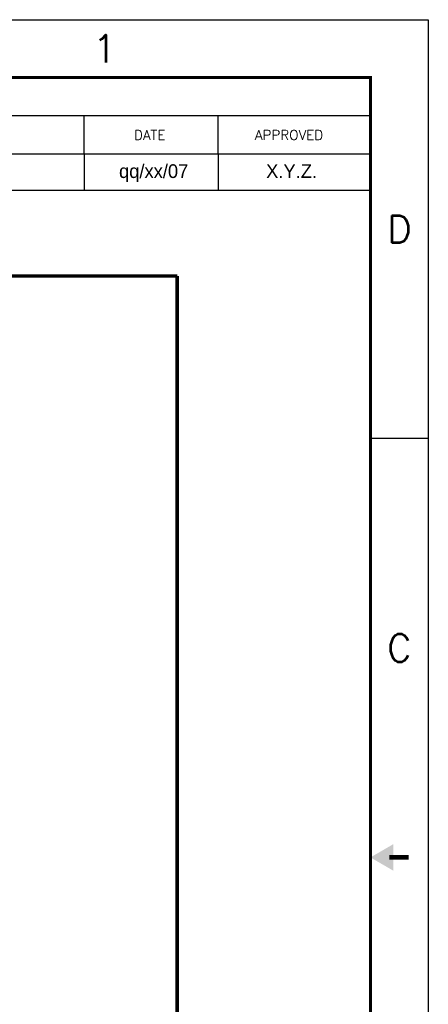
# Model space of a CAD drawing. Header units: millimetres. Extents: x -20 to 67, y -24 to 74.9.
# Tile 34 of 37: x 37.5 to 47.8, y -6.7 to 17.9. Entities that reach past the tile are written whole.
import ezdxf
from ezdxf.enums import TextEntityAlignment as Align

# ---------------------------------------------------------------- set-up
doc = ezdxf.new("R2010")
doc.units = ezdxf.units.MM
doc.header["$LTSCALE"] = 0.2
doc.header["$MEASUREMENT"] = 0
for name, color, linetype in [('00-TBlock', 7, 'Continuous'), ('01-TBlock', 7, 'Continuous'), ('02-TBlock', 7, 'Continuous'), ('03-TBlock', 7, 'Continuous'), ('04-TBlock', 7, 'Continuous'), ('05-TBlock', 7, 'Continuous'), ('06-TBlock', 7, 'Continuous'), ('07-TBlock', 7, 'Continuous'), ('08-TBlock', 7, 'Continuous'), ('09-TBlock', 7, 'Continuous'), ('10-TBlock', 7, 'Continuous'), ('11-TBlock', 7, 'Continuous'), ('12-TBlock', 7, 'Continuous'), ('13-TBlock', 7, 'Continuous'), ('14-TBlock', 7, 'Continuous'), ('15-TBlock', 7, 'Continuous'), ('16-TBlock', 7, 'Continuous'), ('17-TBlock', 7, 'Continuous'), ('18-TBlock', 7, 'Continuous'), ('19-TBlock', 7, 'Continuous'), ('20-TBlock', 250, 'Continuous'), ('pcb', 7, 'Continuous')]:
    doc.layers.add(name, color=color, linetype=linetype)
doc.styles.add('Complex', font='complex.shx')
doc.styles.add('TBlock', font='simplex.shx')

# ---------------------------------------------------------------- blocks, each defined once
blk = doc.blocks.new('ANSI_B-1')
at = {"layer": '01-TBlock'}
for p, q in [((0, 279.4), (431.8, 279.4)), ((431.8, 279.4), (431.8, 0)), ((282.45, 263.4), (422.15, 263.4)), ((374.4, 257.05), (374.4, 263.4)), ((396.75, 257.05), (396.75, 263.4)), ((282.45, 257.05), (422.15, 257.05)), ((431.8, 209.55), (422.15, 209.55))]:
    blk.add_line(p, q, dxfattribs=at)
at = {"layer": '01-TBlock', "const_width": 0.508}
blk.add_lwpolyline([(9.65, 269.75), (422.15, 269.75), (422.15, 9.65), (9.65, 9.65)], close=True, dxfattribs=at)
at = {"layer": '01-TBlock', "const_width": 0.762}
blk.add_lwpolyline([(428.5, 139.7), (425.32, 139.7)], dxfattribs=at)
at = {"layer": '01-TBlock'}
blk.add_solid([(425.96, 137.49), (422.15, 139.7), (425.96, 137.49), (425.96, 141.91)], dxfattribs=at)
at = {"layer": '00-TBlock', "style": 'TBlock'}
blk.add_attdef('SHEETS', text='', height=3.05, dxfattribs=at).set_placement((418.62, 12.93), align=Align.MIDDLE)
at = {"layer": '01-TBlock', "style": 'TBlock'}
for s, p in [('1', (377.82, 274.57)), ('D', (426.97, 244.47)), ('C', (426.97, 174.62))]:
    blk.add_text(s, height=4.57, dxfattribs=at).set_placement(p, align=Align.MIDDLE)
for s, p in [('DATE', (382.72, 259.34)), ('APPROVED', (402.88, 259.34))]:
    blk.add_text(s, height=1.651, dxfattribs=at).set_placement(p)
at = {"layer": '01-TBlock'}
for tag, height, style, width, p, p2 in [('COMPANY_NAME', 6.35, 'Complex', 1.302792, (316.5, 44.5), (420.5, 44.5)), ('DRAWN', 2.03, 'TBlock', 3.343562, (264.5, 41.91), (297.5, 41.91)), ('TITLE1', 5.08, 'TBlock', 4.817647, (320.04, 34.53), (419.1, 34.53)), ('ENGINEER', 2.03, 'TBlock', 2.40424, (264, 34.5), (297.5, 34.5)), ('TITLE2', 5.08, 'TBlock', 4.691489, (314.96, 27.6), (421.64, 27.6)), ('CHECKER', 2.03, 'TBlock', 2.527085, (264, 27.09), (297.5, 27.09)), ('APPROVED_BY', 2.03, 'TBlock', 1.518468, (264, 19.68), (297.5, 19.68)), ('XXX-XXXX-XXXX', 5.08, 'TBlock', 1.32097, (326, 17.4), (411, 17.4)), ('ISSUED_BY', 2.03, 'TBlock', 2.024624, (264, 12.27), (297.5, 12.27)), ('XXXXXXXATA.DWG', 3.05, 'TBlock', 1.479779, (337.82, 11.56), (396.24, 11.56))]:
    blk.add_attdef(tag, text='', height=height, dxfattribs=dict(at, style=style, width=width)).set_placement(p, p2, align=Align.FIT)
at = {"layer": '01-TBlock', "style": 'TBlock'}
blk.add_attdef('DS_DAT', text='', height=1.9, dxfattribs=at).set_placement((306.2, 42.99), align=Align.MIDDLE_CENTER)
for tag, height, p in [('ENG_DAT', 1.9, (306.2, 35.58)), ('CK_DAT', 1.9, (306.2, 28.17)), ('AP_DAT', 1.9, (306.2, 20.76)), ('REVLO', 4.32, (417.32, 19.81)), ('IS_DAT', 1.9, (306.2, 13.35)), ('NONE', 2.54, (329.56, 12.83))]:
    blk.add_attdef(tag, text='', height=height, dxfattribs=at).set_placement(p, align=Align.MIDDLE)
blk = doc.blocks.new('ANSI_B-2')
at = {"layer": '00-TBlock'}
for p, q in [((0, 279.4), (431.8, 279.4)), ((431.8, 279.4), (431.8, 0)), ((282.45, 263.4), (422.15, 263.4)), ((374.4, 257.05), (374.4, 263.4)), ((396.75, 257.05), (396.75, 263.4)), ((282.45, 257.05), (422.15, 257.05)), ((431.8, 209.55), (422.15, 209.55))]:
    blk.add_line(p, q, dxfattribs=at)
at = {"layer": '00-TBlock', "const_width": 0.508}
blk.add_lwpolyline([(9.65, 269.75), (422.15, 269.75), (422.15, 9.65), (9.65, 9.65)], close=True, dxfattribs=at)
at = {"layer": '00-TBlock', "const_width": 0.762}
blk.add_lwpolyline([(428.5, 139.7), (425.32, 139.7)], dxfattribs=at)
at = {"layer": '00-TBlock'}
blk.add_solid([(425.96, 137.49), (422.15, 139.7), (425.96, 137.49), (425.96, 141.91)], dxfattribs=at)
at = {"layer": '00-TBlock', "style": 'TBlock'}
for s, p in [('1', (377.82, 274.57)), ('D', (426.97, 244.47)), ('C', (426.97, 174.62))]:
    blk.add_text(s, height=4.57, dxfattribs=at).set_placement(p, align=Align.MIDDLE)
for s, p in [('DATE', (382.72, 259.34)), ('APPROVED', (402.88, 259.34))]:
    blk.add_text(s, height=1.651, dxfattribs=at).set_placement(p)
for tag, height, width, p, p2 in [('REV', 4.32, 2.127721, (414, 17), (421, 17)), ('XXX###-DSN-REVX.DWG', 3.05, 0.870419, (346.71, 11.43), (394.97, 11.43))]:
    blk.add_attdef(tag, text='', height=height, dxfattribs=dict(at, width=width)).set_placement(p, p2, align=Align.FIT)
for tag, height, p in [('DESIGNER', 2.03, (297.88, 17.76)), ('CHECKER', 2.03, (297.88, 12.42)), ('NONE', 2.54, (337.34, 12.83))]:
    blk.add_attdef(tag, text='', height=height, dxfattribs=at).set_placement(p, align=Align.MIDDLE)
at = {"layer": '01-TBlock', "style": 'TBlock', "width": 1.390653}
blk.add_attdef('XXX-XXXX-01', text='', height=5.08, dxfattribs=at).set_placement((335, 17), (408, 17), align=Align.FIT)
at = {"layer": '02-TBlock', "style": 'TBlock', "width": 1.335273}
blk.add_attdef('XXX-XXXX-02', text='', height=5.08, dxfattribs=at).set_placement((335, 17), (408, 17), align=Align.FIT)
at = {"layer": '02-TBlock', "style": 'TBlock'}
blk.add_attdef('2', text='', height=3.05, dxfattribs=at).set_placement((409.45, 12.97), align=Align.MIDDLE_CENTER)
at = {"layer": '03-TBlock', "style": 'TBlock', "width": 1.335273}
blk.add_attdef('XXX-XXXX-03', text='', height=5.08, dxfattribs=at).set_placement((335, 17), (408, 17), align=Align.FIT)
at = {"layer": '03-TBlock', "style": 'TBlock'}
blk.add_attdef('3', text='', height=3.05, dxfattribs=at).set_placement((409.45, 12.97), align=Align.MIDDLE_CENTER)
at = {"layer": '04-TBlock', "style": 'TBlock', "width": 1.329391}
blk.add_attdef('XXX-XXXX-04', text='', height=5.08, dxfattribs=at).set_placement((335, 17), (408, 17), align=Align.FIT)
at = {"layer": '04-TBlock', "style": 'TBlock'}
blk.add_attdef('4', text='', height=3.05, dxfattribs=at).set_placement((409.45, 12.97), align=Align.MIDDLE_CENTER)
at = {"layer": '05-TBlock', "style": 'TBlock', "width": 1.335273}
blk.add_attdef('XXX-XXXX-05', text='', height=5.08, dxfattribs=at).set_placement((335, 17), (408, 17), align=Align.FIT)
at = {"layer": '05-TBlock', "style": 'TBlock'}
blk.add_attdef('5', text='', height=3.05, dxfattribs=at).set_placement((409.45, 12.97), align=Align.MIDDLE_CENTER)
at = {"layer": '06-TBlock', "style": 'TBlock', "width": 1.341207}
blk.add_attdef('XXX-XXXX-06', text='', height=5.08, dxfattribs=at).set_placement((335, 17), (408, 17), align=Align.FIT)
at = {"layer": '06-TBlock', "style": 'TBlock'}
blk.add_attdef('6', text='', height=3.05, dxfattribs=at).set_placement((409.45, 12.97), align=Align.MIDDLE_CENTER)
at = {"layer": '07-TBlock', "style": 'TBlock', "width": 1.335273}
blk.add_attdef('XXX-XXXX-07', text='', height=5.08, dxfattribs=at).set_placement((335, 17), (408, 17), align=Align.FIT)
at = {"layer": '07-TBlock', "style": 'TBlock'}
blk.add_attdef('7', text='', height=3.05, dxfattribs=at).set_placement((409.45, 12.97), align=Align.MIDDLE_CENTER)
at = {"layer": '08-TBlock', "style": 'TBlock', "width": 1.335273}
blk.add_attdef('XXX-XXXX-08', text='', height=5.08, dxfattribs=at).set_placement((335, 17), (408, 17), align=Align.FIT)
at = {"layer": '08-TBlock', "style": 'TBlock'}
blk.add_attdef('8', text='', height=3.05, dxfattribs=at).set_placement((409.45, 12.97), align=Align.MIDDLE_CENTER)
at = {"layer": '09-TBlock', "style": 'TBlock', "width": 1.341207}
blk.add_attdef('XXX-XXXX-09', text='', height=5.08, dxfattribs=at).set_placement((335, 17), (408, 17), align=Align.FIT)
at = {"layer": '09-TBlock', "style": 'TBlock'}
blk.add_attdef('9', text='', height=3.05, dxfattribs=at).set_placement((409.45, 12.97), align=Align.MIDDLE_CENTER)
at = {"layer": '10-TBlock', "style": 'TBlock', "width": 1.359332}
blk.add_attdef('XXX-XXXX-10', text='', height=5.08, dxfattribs=at).set_placement((335, 17), (408, 17), align=Align.FIT)
at = {"layer": '10-TBlock', "style": 'TBlock'}
blk.add_attdef('10', text='', height=3.05, dxfattribs=at).set_placement((409.45, 12.97), align=Align.MIDDLE_CENTER)
at = {"layer": '11-TBlock', "style": 'TBlock', "width": 1.416768}
blk.add_attdef('XXX-XXXX-11', text='', height=5.08, dxfattribs=at).set_placement((335, 17), (408, 17), align=Align.FIT)
at = {"layer": '11-TBlock', "style": 'TBlock'}
blk.add_attdef('11', text='', height=3.05, dxfattribs=at).set_placement((409.45, 12.97), align=Align.MIDDLE_CENTER)
at = {"layer": '12-TBlock', "style": 'TBlock', "width": 1.359332}
blk.add_attdef('XXX-XXXX-12', text='', height=5.08, dxfattribs=at).set_placement((335, 17), (408, 17), align=Align.FIT)
at = {"layer": '12-TBlock', "style": 'TBlock'}
blk.add_attdef('12', text='', height=3.05, dxfattribs=at).set_placement((409.45, 12.97), align=Align.MIDDLE_CENTER)
at = {"layer": '13-TBlock', "style": 'TBlock', "width": 1.359332}
blk.add_attdef('XXX-XXXX-13', text='', height=5.08, dxfattribs=at).set_placement((335, 17), (408, 17), align=Align.FIT)
at = {"layer": '13-TBlock', "style": 'TBlock'}
blk.add_attdef('13', text='', height=3.05, dxfattribs=at).set_placement((409.45, 12.97), align=Align.MIDDLE_CENTER)
at = {"layer": '14-TBlock', "style": 'TBlock', "width": 1.353236}
blk.add_attdef('XXX-XXXX-14', text='', height=5.08, dxfattribs=at).set_placement((335, 17), (408, 17), align=Align.FIT)
at = {"layer": '14-TBlock', "style": 'TBlock'}
blk.add_attdef('14', text='', height=3.05, dxfattribs=at).set_placement((409.45, 12.97), align=Align.MIDDLE_CENTER)
at = {"layer": '15-TBlock', "style": 'TBlock', "width": 1.359332}
blk.add_attdef('XXX-XXXX-15', text='', height=5.08, dxfattribs=at).set_placement((335, 17), (408, 17), align=Align.FIT)
at = {"layer": '15-TBlock', "style": 'TBlock'}
blk.add_attdef('15', text='', height=3.05, dxfattribs=at).set_placement((409.45, 12.97), align=Align.MIDDLE_CENTER)
at = {"layer": '16-TBlock', "style": 'TBlock', "width": 1.365483}
blk.add_attdef('XXX-XXXX-16', text='', height=5.08, dxfattribs=at).set_placement((335, 17), (408, 17), align=Align.FIT)
at = {"layer": '16-TBlock', "style": 'TBlock'}
blk.add_attdef('16', text='', height=3.05, dxfattribs=at).set_placement((409.45, 12.97), align=Align.MIDDLE_CENTER)
at = {"layer": '17-TBlock', "style": 'TBlock', "width": 1.359332}
blk.add_attdef('XXX-XXXX-17', text='', height=5.08, dxfattribs=at).set_placement((335, 17), (408, 17), align=Align.FIT)
at = {"layer": '17-TBlock', "style": 'TBlock'}
blk.add_attdef('17', text='', height=3.05, dxfattribs=at).set_placement((409.45, 12.97), align=Align.MIDDLE_CENTER)
at = {"layer": '18-TBlock', "style": 'TBlock', "width": 1.359332}
blk.add_attdef('XXX-XXXX-18', text='', height=5.08, dxfattribs=at).set_placement((335, 17), (408, 17), align=Align.FIT)
at = {"layer": '18-TBlock', "style": 'TBlock'}
blk.add_attdef('18', text='', height=3.05, dxfattribs=at).set_placement((409.45, 12.97), align=Align.MIDDLE_CENTER)
at = {"layer": '19-TBlock', "style": 'TBlock', "width": 1.365483}
blk.add_attdef('XXX-XXXX-19', text='', height=5.08, dxfattribs=at).set_placement((335, 17), (408, 17), align=Align.FIT)
at = {"layer": '19-TBlock', "style": 'TBlock'}
blk.add_attdef('19', text='', height=3.05, dxfattribs=at).set_placement((409.45, 12.97), align=Align.MIDDLE_CENTER)
at = {"layer": '20-TBlock', "style": 'TBlock', "width": 1.335273}
blk.add_attdef('XXX-XXXX-20', text='', height=5.08, dxfattribs=at).set_placement((335, 17), (408, 17), align=Align.FIT)
at = {"layer": '20-TBlock', "style": 'TBlock'}
blk.add_attdef('20', text='', height=3.05, dxfattribs=at).set_placement((409.45, 12.97), align=Align.MIDDLE_CENTER)

msp = doc.modelspace()

# ---------------------------------------------------------------- linework, layer by layer
at = {"layer": '00-TBlock', "lineweight": -3}
for p, q in [((39.1594, 14.5572), (39.1594, 13.642798)), ((42.5122, 14.5572), (42.5122, 13.642798)), ((25.3672, 13.642799), (46.352695, 13.642799))]:
    msp.add_line(p, q, dxfattribs=at)
at = {"layer": 'pcb', "const_width": 0.08814}
for points in [[(41.488983, 11.5), (18.488983, 11.5)], [(41.488983, -11.5), (41.488983, 11.5)]]:
    msp.add_lwpolyline(points, dxfattribs=at)

# ---------------------------------------------------------------- block references
at = {"layer": '00-TBlock', "linetype": 'Continuous', "lineweight": -3, "xscale": 0.1500000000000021, "yscale": 0.1499999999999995, "zscale": 0.15}
msp.add_blockref('ANSI_B-2', (-17, -24), dxfattribs=at)
at = {"layer": '01-TBlock', "linetype": 'Continuous', "lineweight": -3, "xscale": 0.1500000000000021, "yscale": 0.1499999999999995, "zscale": 0.15}
msp.add_blockref('ANSI_B-1', (-17, -24), dxfattribs=at)

# ---------------------------------------------------------------- texts
at = {"layer": '00-TBlock'}
for s, p in [('qq/xx/07', (40.9, 13.95)), ('X.Y.Z.', (44.35, 13.95))]:
    msp.add_text(s, height=0.3429002, dxfattribs=at).set_placement(p, align=Align.CENTER)

doc.saveas('drawing.dxf')
